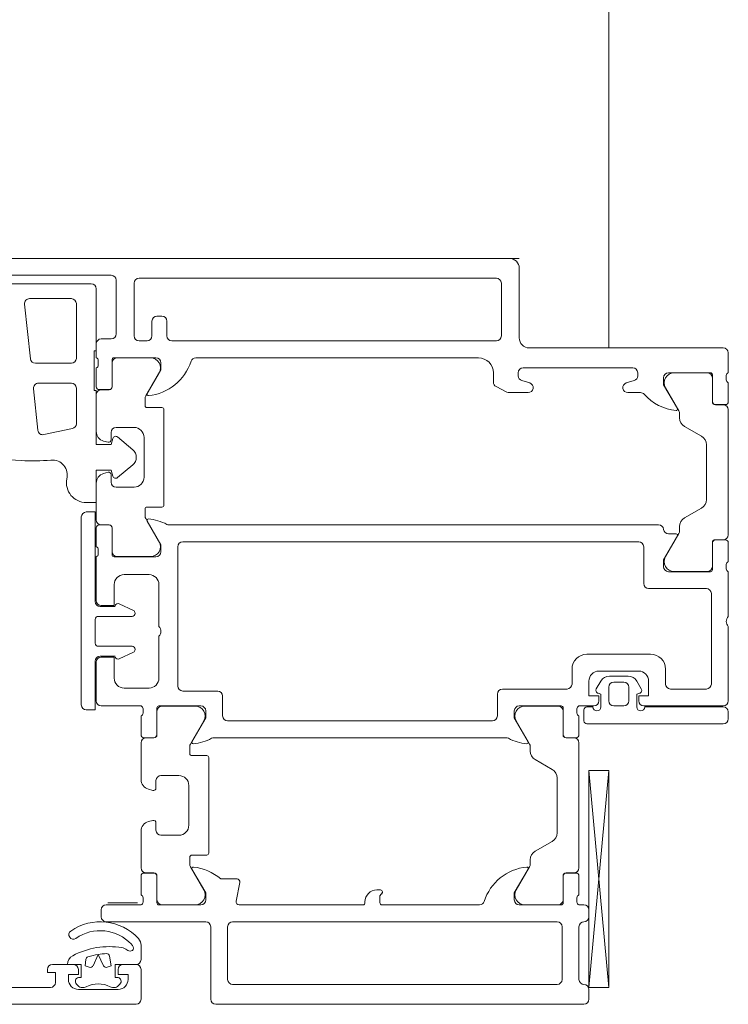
# Model space of a CAD drawing. Header units: centimetres. Extents: x -2424 to 2260, y -130 to 3012.
# Tile 67 of 81: x 483.46 to 490.58, y 1664.13 to 1674.03. Entities that reach past the tile are written whole.
import ezdxf

# ---------------------------------------------------------------- set-up
doc = ezdxf.new("R2010")
doc.units = ezdxf.units.CM
for name, color, linetype, lineweight in [('A-DETL-GENF', 92, 'Continuous', 13), ('A-DOOR', 31, 'Continuous', 13), ('A-GLAZ-CWMG', 51, 'Continuous', 9)]:
    doc.layers.add(name, color=color, linetype=linetype, lineweight=lineweight)

msp = doc.modelspace()

# ---------------------------------------------------------------- linework, layer by layer
at = {"layer": 'A-DETL-GENF', "color": 251, "lineweight": 9}
msp.add_line((339.2768, 1671.6256), (488.4767, 1671.6256), dxfattribs=at)
at = {"layer": 'A-DOOR', "color": 251, "lineweight": 9}
for p, q in [((482.2267, 1671.6256), (488.3767, 1671.6256)), ((488.4767, 1671.5256), (488.4767, 1670.8256)), ((484.3767, 1671.4556), (483.0867, 1671.4556)), ((488.2467, 1671.4256), (484.6567, 1671.4256)), ((483.3267, 1671.3706), (484.1767, 1671.3706)), ((484.4267, 1670.8656), (484.4267, 1671.4056)), ((484.6067, 1671.3756), (484.6067, 1670.8456)), ((488.2967, 1670.8456), (488.2967, 1671.3756)), ((483.9767, 1671.2206), (483.5569, 1671.2206)), ((483.5071, 1671.1653), (483.5649, 1670.6153)), ((484.0267, 1670.6206), (484.0267, 1671.1706)), ((484.8367, 1671.0456), (484.8867, 1671.0456)), ((484.7867, 1670.8456), (484.7867, 1670.9956)), ((484.9367, 1670.9956), (484.9367, 1670.8456)), ((484.2267, 1670.6256), (484.2267, 1670.7656)), ((484.2767, 1670.8156), (484.3767, 1670.8156)), ((484.6567, 1670.7956), (484.7367, 1670.7956)), ((484.9867, 1670.7956), (488.2467, 1670.7956)), ((488.5767, 1670.7256), (490.5267, 1670.7256)), ((484.8267, 1670.6256), (484.4057, 1670.6256)), ((488.0667, 1670.6256), (485.2267, 1670.6256)), ((490.5767, 1670.6756), (490.5767, 1670.4756)), ((483.6147, 1670.5706), (483.9767, 1670.5706)), ((484.2467, 1670.5538), (484.2467, 1670.5973)), ((484.3857, 1670.6056), (484.3857, 1670.3356)), ((484.3867, 1670.3346), (484.3867, 1670.5746)), ((484.4367, 1670.6246), (484.7711, 1670.6246)), ((484.2267, 1670.3356), (484.2267, 1670.5256)), ((484.8577, 1670.4746), (484.7234, 1670.242)), ((488.2167, 1670.3812), (488.2167, 1670.4756)), ((488.4667, 1670.4756), (488.4667, 1670.4454)), ((489.6167, 1670.5256), (488.5167, 1670.5256)), ((489.6667, 1670.4454), (489.6667, 1670.4756)), ((490.3977, 1670.4756), (489.9767, 1670.4756)), ((490.0324, 1670.4746), (490.3667, 1670.4746)), ((490.4177, 1670.1856), (490.4177, 1670.4556)), ((490.5567, 1670.4473), (490.5567, 1670.4038)), ((483.9767, 1670.3706), (483.6462, 1670.3706)), ((488.3532, 1670.281), (488.244, 1670.3366)), ((488.5021, 1670.3976), (488.5814, 1670.3734)), ((489.5521, 1670.3734), (489.6314, 1670.3976)), ((490.4167, 1670.4246), (490.4167, 1670.1846)), ((490.5767, 1670.3756), (490.5767, 1670.1856)), ((483.5965, 1670.3153), (483.6404, 1669.8968)), ((484.0267, 1669.963), (484.0267, 1670.3206)), ((484.2267, 1669.8849), (484.2267, 1670.2546)), ((484.3557, 1670.3056), (484.2567, 1670.3056)), ((484.2767, 1670.3046), (484.3567, 1670.3046)), ((488.5667, 1670.2756), (488.3759, 1670.2756)), ((489.6938, 1670.2756), (489.5667, 1670.2756)), ((490.0801, 1670.092), (489.9458, 1670.3246)), ((484.7167, 1670.217), (484.7167, 1670.1456)), ((490.4467, 1670.1546), (490.5267, 1670.1546)), ((490.5467, 1670.1556), (490.4477, 1670.1556)), ((484.7367, 1670.1256), (484.8867, 1670.1256)), ((484.9067, 1670.1056), (484.9067, 1669.1456)), ((490.0867, 1670.0224), (490.0867, 1670.067)), ((490.5767, 1670.1046), (490.5767, 1668.8466)), ((490.3067, 1669.8377), (490.1367, 1669.9358)), ((483.7006, 1669.8532), (483.9871, 1669.9141)), ((484.3767, 1669.8756), (484.3767, 1669.8006)), ((484.6067, 1669.9256), (484.4267, 1669.9256)), ((484.3453, 1669.7764), (484.3009, 1669.7883)), ((484.4408, 1669.8299), (484.593, 1669.7022)), ((484.7067, 1669.4256), (484.7067, 1669.8256)), ((490.3567, 1669.2001), (490.3567, 1669.7511)), ((484.593, 1669.549), (484.4408, 1669.4213)), ((484.3009, 1669.4628), (484.3453, 1669.4747)), ((484.3767, 1669.4506), (484.3767, 1669.3756)), ((484.2267, 1668.9966), (484.2267, 1669.3662)), ((484.4267, 1669.3256), (484.6067, 1669.3256)), ((484.7167, 1669.1056), (484.7167, 1669.0341)), ((484.8867, 1669.1256), (484.7367, 1669.1256)), ((490.1367, 1669.0153), (490.3067, 1669.1135)), ((484.0767, 1667.1356), (484.0767, 1669.0256)), ((484.2567, 1668.9456), (484.3557, 1668.9456)), ((484.3567, 1668.9466), (484.2767, 1668.9466)), ((484.7234, 1669.0091), (484.8577, 1668.7766)), ((484.9593, 1668.9456), (489.8767, 1668.9456)), ((484.2267, 1668.7256), (484.2267, 1668.9156)), ((484.3857, 1668.9156), (484.3857, 1668.6456)), ((484.3867, 1668.6766), (484.3867, 1668.9166)), ((489.9458, 1668.6266), (490.0801, 1668.8591)), ((489.9762, 1668.8556), (490.0529, 1668.8556)), ((490.0867, 1668.8841), (490.0867, 1668.9287)), ((489.6767, 1668.7756), (485.0967, 1668.7756)), ((490.4167, 1668.7666), (490.4167, 1668.5266)), ((490.4177, 1668.4956), (490.4177, 1668.7656)), ((490.5267, 1668.7966), (490.4467, 1668.7966)), ((490.4477, 1668.7956), (490.5467, 1668.7956)), ((490.5767, 1668.7656), (490.5767, 1668.5756)), ((484.2467, 1668.6538), (484.2467, 1668.6973)), ((485.0467, 1668.7256), (485.0467, 1667.3256)), ((489.7267, 1668.3556), (489.7267, 1668.7256)), ((484.2267, 1668.1856), (484.2267, 1668.6256)), ((484.4057, 1668.6256), (484.8267, 1668.6256)), ((484.7711, 1668.6266), (484.4367, 1668.6266)), ((490.5567, 1668.5473), (490.5567, 1668.5038)), ((489.9767, 1668.4756), (490.3977, 1668.4756)), ((490.3667, 1668.4766), (490.0324, 1668.4766)), ((490.5767, 1668.4756), (490.5767, 1668.0256)), ((484.7567, 1668.4456), (484.5067, 1668.4456)), ((484.8567, 1667.9256), (484.8567, 1668.3456)), ((490.3567, 1668.3056), (489.7767, 1668.3056)), ((490.4067, 1667.3456), (490.4067, 1668.2556)), ((484.4573, 1668.1516), (484.5994, 1668.0854)), ((484.2667, 1668.1256), (484.4167, 1668.1256)), ((484.6167, 1668.0582), (484.6167, 1668.0556)), ((484.2167, 1667.9956), (484.2167, 1667.7556)), ((484.5867, 1668.0256), (484.2467, 1668.0256)), ((490.5767, 1667.9256), (490.5767, 1667.1756)), ((484.8567, 1667.4056), (484.8567, 1667.8256)), ((484.2467, 1667.7256), (484.5867, 1667.7256)), ((484.5994, 1667.6657), (484.4573, 1667.5995)), ((484.6167, 1667.6956), (484.6167, 1667.6929)), ((484.2267, 1667.1756), (484.2267, 1667.5656)), ((484.4167, 1667.6256), (484.2667, 1667.6256)), ((489.1567, 1667.6456), (489.7967, 1667.6456)), ((489.0067, 1667.3456), (489.0067, 1667.4956)), ((489.6767, 1667.4756), (489.2767, 1667.4756)), ((489.9467, 1667.4956), (489.9467, 1667.3456)), ((489.2961, 1667.3756), (489.2508, 1667.297)), ((489.5708, 1667.4256), (489.3827, 1667.4256)), ((489.5267, 1667.3656), (489.4267, 1667.3656)), ((489.7027, 1667.297), (489.6574, 1667.3756)), ((484.5067, 1667.3056), (484.7567, 1667.3056)), ((485.0967, 1667.2756), (485.4467, 1667.2756)), ((488.3067, 1667.2956), (488.9567, 1667.2956)), ((489.3767, 1667.3156), (489.3767, 1667.1756)), ((489.5767, 1667.1756), (489.5767, 1667.3156)), ((489.9967, 1667.2956), (490.3567, 1667.2956)), ((485.4967, 1667.2256), (485.4967, 1667.0256)), ((488.2567, 1667.0256), (488.2567, 1667.2456)), ((484.6767, 1667.1256), (484.2767, 1667.1256)), ((484.6967, 1667.0538), (484.6967, 1667.0973)), ((484.8357, 1667.1056), (484.8357, 1666.8356)), ((484.8367, 1667.0746), (484.8367, 1666.8346)), ((485.2767, 1667.1256), (484.8557, 1667.1256)), ((485.2211, 1667.1246), (484.8867, 1667.1246)), ((488.8977, 1667.1256), (488.4767, 1667.1256)), ((488.5324, 1667.1246), (488.8667, 1667.1246)), ((488.9167, 1667.0746), (488.9167, 1666.8346)), ((488.9177, 1666.8356), (488.9177, 1667.1056)), ((489.0567, 1667.0973), (489.0567, 1667.0538)), ((489.2267, 1667.1256), (489.0767, 1667.1256)), ((489.1267, 1667.0856), (489.1267, 1666.9756)), ((489.2167, 1667.1156), (489.1567, 1667.1156)), ((489.4267, 1667.1256), (489.5267, 1667.1256)), ((490.5267, 1667.1256), (489.7267, 1667.1256)), ((490.5267, 1667.1156), (489.7367, 1667.1156)), ((490.5767, 1666.9956), (490.5767, 1667.0656)), ((484.6767, 1666.8356), (484.6767, 1667.0256)), ((485.1734, 1666.742), (485.3077, 1666.9746)), ((485.5467, 1666.9756), (488.2067, 1666.9756)), ((488.5801, 1666.742), (488.4458, 1666.9746)), ((489.0767, 1667.0256), (489.0767, 1666.8356)), ((489.1567, 1666.9456), (490.5267, 1666.9456)), ((484.8057, 1666.8056), (484.7067, 1666.8056)), ((484.8067, 1666.8046), (484.7267, 1666.8046)), ((488.3442, 1666.8056), (485.4093, 1666.8056)), ((488.9467, 1666.8046), (489.0267, 1666.8046)), ((489.0467, 1666.8056), (488.9477, 1666.8056)), ((484.6767, 1666.7546), (484.6767, 1666.3849)), ((485.1667, 1666.6456), (485.1667, 1666.717)), ((488.5867, 1666.6724), (488.5867, 1666.717)), ((489.0767, 1666.7546), (489.0767, 1665.4966)), ((485.3367, 1666.6256), (485.1867, 1666.6256)), ((485.3567, 1665.6456), (485.3567, 1666.6056)), ((488.8067, 1666.4877), (488.6367, 1666.5858)), ((489.1769, 1666.4766), (489.3768, 1664.2954)), ((484.8267, 1666.3006), (484.8267, 1666.3756)), ((484.8767, 1666.4256), (485.0567, 1666.4256)), ((488.8567, 1665.8501), (488.8567, 1666.4011)), ((484.7509, 1666.2883), (484.7953, 1666.2764)), ((485.1567, 1666.3256), (485.1567, 1665.9256)), ((484.7953, 1665.9747), (484.7509, 1665.9628)), ((484.8267, 1665.8756), (484.8267, 1665.9506)), ((484.6767, 1665.8662), (484.6767, 1665.4966)), ((485.0567, 1665.8256), (484.8767, 1665.8256)), ((488.6367, 1665.6653), (488.8067, 1665.7635)), ((485.1667, 1665.5341), (485.1667, 1665.6056)), ((485.1867, 1665.6256), (485.3367, 1665.6256)), ((488.5867, 1665.5341), (488.5867, 1665.5787)), ((485.3077, 1665.2766), (485.1734, 1665.5091)), ((488.4458, 1665.2766), (488.5801, 1665.5091)), ((484.6767, 1665.2256), (484.6767, 1665.4156)), ((484.7067, 1665.4456), (484.8057, 1665.4456)), ((484.7267, 1665.4466), (484.8067, 1665.4466)), ((484.8357, 1665.4156), (484.8357, 1665.1456)), ((484.8367, 1665.4166), (484.8367, 1665.1766)), ((485.4767, 1665.3856), (485.6409, 1665.3856)), ((488.9167, 1665.4166), (488.9167, 1665.1766)), ((488.9177, 1665.1456), (488.9177, 1665.4156)), ((489.0267, 1665.4466), (488.9467, 1665.4466)), ((488.9477, 1665.4456), (489.0467, 1665.4456)), ((489.0767, 1665.4156), (489.0767, 1665.2256)), ((485.6703, 1665.3498), (485.6337, 1665.1613)), ((484.6967, 1665.1538), (484.6967, 1665.1973)), ((487.0467, 1665.2756), (487.0817, 1665.2756)), ((489.0567, 1665.1973), (489.0567, 1665.1538)), ((484.3267, 1665.1256), (484.6767, 1665.1256)), ((484.6417, 1665.1456), (484.3417, 1665.1456)), ((484.8557, 1665.1256), (485.2767, 1665.1256)), ((484.8867, 1665.1266), (485.2211, 1665.1266)), ((485.6631, 1665.1256), (486.9067, 1665.1256)), ((486.9267, 1665.1456), (486.9267, 1665.1556)), ((487.0967, 1665.1256), (488.0767, 1665.1256)), ((488.4767, 1665.1256), (488.8977, 1665.1256)), ((488.8667, 1665.1266), (488.5324, 1665.1266)), ((489.0767, 1665.1256), (489.1267, 1665.1256)), ((484.2767, 1665.0056), (484.2767, 1665.0756)), ((489.1767, 1665.0756), (489.1767, 1665.0056)), ((485.3267, 1664.9556), (484.3267, 1664.9556)), ((485.3767, 1664.1756), (485.3767, 1664.9056)), ((485.5467, 1664.9056), (485.5467, 1664.3756)), ((488.8567, 1664.9556), (485.5967, 1664.9556)), ((488.9067, 1664.3756), (488.9067, 1664.9056)), ((489.0767, 1664.9056), (489.0767, 1664.3756)), ((483.7867, 1664.5256), (483.9967, 1664.5256)), ((484.4967, 1664.5256), (484.6267, 1664.5256)), ((484.6767, 1664.4756), (484.6767, 1664.1756)), ((482.4767, 1664.2956), (483.7667, 1664.2956)), ((484.0527, 1664.3043), (484.0285, 1664.3285)), ((484.1037, 1664.2956), (484.0739, 1664.2956)), ((484.4196, 1664.2956), (484.3898, 1664.2956)), ((484.465, 1664.3285), (484.4408, 1664.3043)), ((485.5967, 1664.3256), (488.8567, 1664.3256)), ((484.0467, 1664.2756), (484.4467, 1664.2756)), ((489.1767, 1664.2756), (489.1767, 1664.1756)), ((489.1267, 1664.1256), (485.4267, 1664.1256))]:
    msp.add_line(p, q, dxfattribs=at)
at = {"layer": 'A-DOOR', "color": 251, "lineweight": 9, "flags": 128}
for points in [[(484.2267, 1671.3206), (484.2267, 1670.6956), (484.2067, 1670.6956), (484.2067, 1670.2956), (484.2267, 1670.2956), (484.2267, 1669.7556), (484.3767, 1669.7556), (484.3926, 1669.8146)], [(484.7386, 1670.2663), (484.8767, 1670.5056), (484.8767, 1670.5756)], [(489.9267, 1670.4256), (489.9267, 1670.3556), (490.0649, 1670.1163)], [(484.3926, 1669.4365), (484.3767, 1669.4956), (484.2267, 1669.4956), (484.2267, 1669.1706), (484.1267, 1669.1706)], [(484.1267, 1669.0756), (484.2167, 1669.0756), (484.2167, 1668.1756)], [(484.8767, 1668.6756), (484.8767, 1668.7456), (484.7386, 1668.9848)], [(490.0649, 1668.8348), (489.9267, 1668.5956), (489.9267, 1668.5256)], [(484.4067, 1668.3456), (484.4067, 1668.1356), (484.2767, 1668.1356)], [(484.2167, 1667.5756), (484.2167, 1667.0856), (484.1267, 1667.0856)], [(484.2767, 1667.6156), (484.4067, 1667.6156), (484.4067, 1667.4056)], [(489.1767, 1667.3756), (489.1767, 1667.2256), (489.2767, 1667.2256), (489.2767, 1667.1756)], [(489.6767, 1667.1756), (489.6767, 1667.2256), (489.7767, 1667.2256), (489.7767, 1667.3756)], [(489.269, 1667.253), (489.2967, 1667.2456), (489.2967, 1667.1156)], [(489.6567, 1667.1156), (489.6567, 1667.2456), (489.6845, 1667.253)], [(485.1886, 1666.7663), (485.3267, 1667.0056), (485.3267, 1667.0756)], [(488.4267, 1667.0756), (488.4267, 1667.0056), (488.5649, 1666.7663)], [(489.3768, 1666.4766), (489.3768, 1664.2954), (489.1769, 1664.2954), (489.1769, 1666.4766), (489.3768, 1666.4766), (489.1769, 1664.2954)], [(485.3267, 1665.1756), (485.3267, 1665.2456), (485.1886, 1665.4848)], [(488.5649, 1665.4848), (488.4267, 1665.2456), (488.4267, 1665.1756)], [(487.1017, 1665.2556), (487.1017, 1665.2488), (487.0767, 1665.2156), (487.0767, 1665.1456)], [(484.6766, 1664.7191), (484.6766, 1664.7106), (484.6766, 1664.5756)], [(484.6267, 1664.1256), (475.9767, 1664.1256), (475.9767, 1664.4656), (476.0867, 1664.5756), (476.1467, 1664.5756), (476.1467, 1664.4056)], [(484.0467, 1664.3956), (484.0767, 1664.3956), (484.0767, 1664.5256), (483.9367, 1664.5256)], [(484.6267, 1664.5256), (484.4167, 1664.5256), (484.4167, 1664.3956), (484.4467, 1664.3956)], [(483.8167, 1664.3456), (483.8167, 1664.4456), (483.7367, 1664.4456), (483.7367, 1664.4756)], [(484.0467, 1664.4756), (484.0467, 1664.4256), (483.9467, 1664.4256), (483.9467, 1664.3756)], [(484.5467, 1664.3756), (484.5467, 1664.4256), (484.4467, 1664.4256), (484.4467, 1664.4756)]]:
    msp.add_lwpolyline(points, dxfattribs=at)
for points in [[(484.2995, 1664.5136), (484.2467, 1664.6267), (484.194, 1664.5136), (484.2467, 1664.6267)], [(484.3596, 1664.6101), (484.3767, 1664.5126), (484.3369, 1664.4981), (484.3767, 1664.5126)], [(484.1566, 1664.4981), (484.1167, 1664.5126), (484.1223, 1664.5764), (484.1167, 1664.5126)]]:
    msp.add_lwpolyline(points, close=True, dxfattribs=at)
at = {"layer": 'A-DOOR', "color": 251, "lineweight": 9}
for centre, radius, start, end in [((488.3767, 1671.5256), 0.1, 0, 90), ((484.3767, 1671.4056), 0.05, 0, 90), ((484.6567, 1671.3756), 0.05, 90, 180), ((488.2467, 1671.3756), 0.05, 0, 90), ((484.1767, 1671.3206), 0.05, 0, 90), ((483.5569, 1671.1706), 0.05, 90, 186), ((483.9767, 1671.1706), 0.05, 0, 90), ((484.8367, 1670.9956), 0.05, 90, 180), ((484.8867, 1670.9956), 0.05, 0, 90), ((484.3767, 1670.8656), 0.05, 270, 0), ((484.6567, 1670.8456), 0.05, 180, 270), ((484.7367, 1670.8456), 0.05, 270, 0), ((484.9867, 1670.8456), 0.05, 180, 270), ((488.2467, 1670.8456), 0.05, 270, 0), ((488.5767, 1670.8256), 0.1, 180, 270), ((484.2767, 1670.7656), 0.05, 90, 180), ((490.5267, 1670.6756), 0.05, 0, 90), ((484.2167, 1670.5973), 0.03, 0, 70.52878), ((484.4057, 1670.6056), 0.02, 90, 180), ((484.8267, 1670.5756), 0.05, 0, 90), ((485.2267, 1670.5756), 0.05, 90, 162.25158), ((488.0667, 1670.4756), 0.15, 0, 90), ((483.6147, 1670.6206), 0.05, 186, 270), ((483.9767, 1670.6206), 0.05, 270, 0), ((484.2167, 1670.5538), 0.03, 289.47122, 0), ((484.4367, 1670.5746), 0.05, 90, 180), ((484.7029, 1670.7432), 0.5, 275.62258, 342.25158), ((484.7711, 1670.5246), 0.1, 330, 90), ((488.5167, 1670.4756), 0.05, 90, 180), ((488.5167, 1670.4454), 0.05, 180, 253), ((489.6167, 1670.4756), 0.05, 0, 90), ((489.6167, 1670.4454), 0.05, 287, 0), ((489.9767, 1670.4256), 0.05, 90, 180), ((490.0324, 1670.3746), 0.1, 90, 210), ((490.3667, 1670.4246), 0.05, 0, 90), ((490.3977, 1670.4556), 0.02, 0, 90), ((490.5867, 1670.4473), 0.03, 109.47122, 180), ((483.6462, 1670.3206), 0.05, 90, 186), ((483.9767, 1670.3206), 0.05, 0, 90), ((484.2567, 1670.3356), 0.03, 180, 270), ((484.3557, 1670.3356), 0.03, 270, 0), ((484.3567, 1670.3346), 0.03, 270, 0), ((488.2667, 1670.3812), 0.05, 180, 243), ((488.5667, 1670.3256), 0.05, 270, 73), ((489.5667, 1670.3256), 0.05, 107, 270), ((490.5867, 1670.4038), 0.03, 180, 250.52878), ((484.2767, 1670.2546), 0.05, 90, 180), ((484.7667, 1670.217), 0.05, 150, 180), ((484.7506, 1670.2594), 0.0138, 150, 275.62258), ((488.3759, 1670.3256), 0.05, 243, 270), ((489.6938, 1670.2256), 0.05, 41.9139, 90), ((490.1031, 1670.593), 0.5, 221.9139, 264.08012), ((484.7367, 1670.1456), 0.02, 180, 270), ((490.4467, 1670.1846), 0.03, 180, 270), ((490.4477, 1670.1856), 0.03, 180, 270), ((490.5267, 1670.1046), 0.05, 0, 90), ((490.5467, 1670.1856), 0.03, 270, 0), ((484.8867, 1670.1056), 0.02, 0, 90), ((490.0529, 1670.1094), 0.0138, 264.08012, 30), ((490.0367, 1670.067), 0.05, 0, 30), ((483.9767, 1669.963), 0.05, 282, 0), ((490.1867, 1670.0224), 0.1, 180, 240), ((483.6902, 1669.9021), 0.05, 186, 282), ((484.3267, 1669.8849), 0.1, 180, 255), ((484.4267, 1669.8756), 0.05, 90, 180), ((484.4216, 1669.8069), 0.03, 50, 165.00492), ((484.6067, 1669.8256), 0.1, 0, 90), ((490.2567, 1669.7511), 0.1, 0, 60), ((484.3517, 1669.8006), 0.025, 255, 0), ((483.6117, 1672.0878), 2.5, 256.46904, 266.78372), ((484.5287, 1669.6256), 0.1, 310, 50), ((483.5836, 1671.5886), 2, 266.78372, 275.39523), ((483.7858, 1669.4481), 0.15, 344.31126, 95.39523), ((484.3267, 1669.3662), 0.1, 105, 180), ((484.3517, 1669.4506), 0.025, 0, 105), ((484.1267, 1669.3706), 0.2, 169.34959, 270), ((484.4267, 1669.3756), 0.05, 180, 270), ((484.4216, 1669.4442), 0.03, 194.99508, 310), ((484.6067, 1669.4256), 0.1, 270, 0), ((484.8867, 1669.1456), 0.02, 270, 0), ((490.2567, 1669.2001), 0.1, 300, 0), ((484.1267, 1669.0256), 0.05, 90, 180), ((484.7367, 1669.1056), 0.02, 90, 180), ((484.2767, 1668.9966), 0.05, 180, 270), ((484.2567, 1668.9156), 0.03, 90, 180), ((484.3557, 1668.9156), 0.03, 0, 90), ((484.3567, 1668.9166), 0.03, 0, 90), ((484.7667, 1669.0341), 0.05, 180, 210), ((484.7506, 1668.9917), 0.0138, 84.67141, 210), ((484.7054, 1668.5077), 0.5, 62.5097, 84.67141), ((484.9593, 1668.9956), 0.05, 242.5097, 270), ((489.8767, 1668.8956), 0.05, 5.73917, 90), ((490.1867, 1668.9287), 0.1, 120, 180), ((489.9762, 1668.9056), 0.05, 185.73917, 270), ((490.0529, 1668.8417), 0.0138, 330, 90), ((490.0367, 1668.8841), 0.05, 330, 0), ((490.5267, 1668.8466), 0.05, 270, 0), ((484.7711, 1668.7266), 0.1, 270, 30), ((485.0967, 1668.7256), 0.05, 90, 180), ((489.6767, 1668.7256), 0.05, 0, 90), ((490.4467, 1668.7666), 0.03, 90, 180), ((490.4477, 1668.7656), 0.03, 90, 180), ((490.5467, 1668.7656), 0.03, 0, 90), ((484.2167, 1668.6973), 0.03, 0, 70.52878), ((484.2167, 1668.6538), 0.03, 289.47122, 0), ((484.4057, 1668.6456), 0.02, 180, 270), ((484.4367, 1668.6766), 0.05, 180, 270), ((484.8267, 1668.6756), 0.05, 270, 0), ((490.0324, 1668.5766), 0.1, 150, 270), ((490.5867, 1668.5473), 0.03, 109.47122, 180), ((489.9767, 1668.5256), 0.05, 180, 270), ((490.3667, 1668.5266), 0.05, 270, 0), ((490.3977, 1668.4956), 0.02, 270, 0), ((490.5867, 1668.5038), 0.03, 180, 250.52878), ((484.5067, 1668.3456), 0.1, 90, 180), ((484.7567, 1668.3456), 0.1, 0, 90), ((489.7767, 1668.3556), 0.05, 180, 270), ((490.3567, 1668.2556), 0.05, 0, 90), ((484.2667, 1668.1756), 0.05, 180, 270), ((484.2767, 1668.1856), 0.05, 180, 270), ((484.4446, 1668.1245), 0.03, 65, 158.28824), ((484.5867, 1668.0556), 0.03, 270, 0), ((484.5867, 1668.0582), 0.03, 0, 65), ((484.2467, 1667.9956), 0.03, 90, 180), ((490.6292, 1667.9756), 0.0725, 136.39718, 223.60282), ((484.8042, 1667.8756), 0.0725, 316.39718, 43.60282), ((484.2467, 1667.7556), 0.03, 180, 270), ((484.5867, 1667.6956), 0.03, 0, 90), ((484.5867, 1667.6929), 0.03, 295, 0), ((484.2667, 1667.5756), 0.05, 90, 180), ((484.2767, 1667.5656), 0.05, 90, 180), ((484.4446, 1667.6267), 0.03, 201.71176, 295), ((489.1567, 1667.4956), 0.15, 90, 180), ((489.7967, 1667.4956), 0.15, 0, 90), ((489.2767, 1667.3756), 0.1, 90, 180), ((489.6767, 1667.3756), 0.1, 0, 90), ((484.5067, 1667.4056), 0.1, 180, 270), ((484.7567, 1667.4056), 0.1, 270, 0), ((489.3827, 1667.3256), 0.1, 90, 150), ((489.4267, 1667.3156), 0.05, 90, 180), ((489.5267, 1667.3156), 0.05, 0, 90), ((489.5708, 1667.3256), 0.1, 30, 90), ((485.0967, 1667.3256), 0.05, 180, 270), ((485.4467, 1667.2256), 0.05, 0, 90), ((488.3067, 1667.2456), 0.05, 90, 180), ((488.9567, 1667.3456), 0.05, 270, 0), ((489.2767, 1667.282), 0.03, 150, 255), ((489.6767, 1667.282), 0.03, 285, 30), ((489.9967, 1667.3456), 0.05, 180, 270), ((490.3567, 1667.3456), 0.05, 270, 0), ((484.2767, 1667.1756), 0.05, 180, 270), ((489.2267, 1667.1756), 0.05, 270, 0), ((489.4267, 1667.1756), 0.05, 180, 270), ((489.5267, 1667.1756), 0.05, 270, 0), ((489.7267, 1667.1756), 0.05, 180, 270), ((490.5267, 1667.1756), 0.05, 270, 0), ((484.1267, 1667.1356), 0.05, 180, 270), ((484.6667, 1667.0973), 0.03, 0, 70.52878), ((484.8557, 1667.1056), 0.02, 90, 180), ((484.8867, 1667.0746), 0.05, 90, 180), ((485.2211, 1667.0246), 0.1, 330, 90), ((485.2767, 1667.0756), 0.05, 0, 90), ((488.4767, 1667.0756), 0.05, 90, 180), ((488.5324, 1667.0246), 0.1, 90, 210), ((488.8667, 1667.0746), 0.05, 0, 90), ((488.8977, 1667.1056), 0.02, 0, 90), ((489.0867, 1667.0973), 0.03, 109.47122, 180), ((489.1567, 1667.0856), 0.03, 90, 180), ((489.2567, 1667.1156), 0.04, 180, 0), ((489.6967, 1667.1156), 0.04, 180, 0), ((490.5267, 1667.0656), 0.05, 0, 90), ((484.6667, 1667.0538), 0.03, 289.47122, 0), ((485.5467, 1667.0256), 0.05, 180, 270), ((488.2067, 1667.0256), 0.05, 270, 0), ((489.0867, 1667.0538), 0.03, 180, 250.52878), ((489.1567, 1666.9756), 0.03, 180, 270), ((490.5267, 1666.9956), 0.05, 270, 0), ((484.7067, 1666.8356), 0.03, 180, 270), ((484.7267, 1666.7546), 0.05, 90, 180), ((484.8057, 1666.8356), 0.03, 270, 0), ((484.8067, 1666.8346), 0.03, 270, 0), ((485.2006, 1666.7594), 0.0138, 150, 275.32859), ((485.1554, 1667.2435), 0.5, 275.32859, 297.4903), ((485.4093, 1666.7556), 0.05, 90, 117.4903), ((488.3442, 1666.7556), 0.05, 62.5097, 90), ((488.5981, 1667.2435), 0.5, 242.5097, 264.67141), ((488.5529, 1666.7594), 0.0138, 264.67141, 30), ((488.9467, 1666.8346), 0.03, 180, 270), ((488.9477, 1666.8356), 0.03, 180, 270), ((489.0267, 1666.7546), 0.05, 0, 90), ((489.0467, 1666.8356), 0.03, 270, 0), ((485.2167, 1666.717), 0.05, 150, 180), ((488.5367, 1666.717), 0.05, 0, 30), ((488.6867, 1666.6724), 0.1, 180, 240), ((485.1867, 1666.6456), 0.02, 180, 270), ((485.3367, 1666.6056), 0.02, 0, 90), ((488.7567, 1666.4011), 0.1, 0, 60), ((484.7767, 1666.3849), 0.1, 180, 255), ((484.8767, 1666.3756), 0.05, 90, 180), ((485.0567, 1666.3256), 0.1, 0, 90), ((484.8017, 1666.3006), 0.025, 255, 0), ((484.8017, 1665.9506), 0.025, 0, 105), ((484.7767, 1665.8662), 0.1, 105, 180), ((484.8767, 1665.8756), 0.05, 180, 270), ((485.0567, 1665.9256), 0.1, 270, 0), ((488.7567, 1665.8501), 0.1, 300, 0), ((485.1867, 1665.6056), 0.02, 90, 180), ((485.3367, 1665.6456), 0.02, 270, 0), ((488.6867, 1665.5787), 0.1, 120, 180), ((484.7267, 1665.4966), 0.05, 180, 270), ((485.2167, 1665.5341), 0.05, 180, 210), ((485.2006, 1665.4917), 0.0138, 83.85932, 210), ((485.1486, 1665.0083), 0.5, 48.97478, 83.85932), ((488.6006, 1665.0079), 0.5, 95.62258, 162.25158), ((488.5529, 1665.4917), 0.0138, 330, 95.62258), ((488.5367, 1665.5341), 0.05, 330, 0), ((489.0267, 1665.4966), 0.05, 270, 0), ((484.7067, 1665.4156), 0.03, 90, 180), ((484.8057, 1665.4156), 0.03, 0, 90), ((484.8067, 1665.4166), 0.03, 0, 90), ((485.6409, 1665.3556), 0.03, 349, 90), ((488.9467, 1665.4166), 0.03, 90, 180), ((488.9477, 1665.4156), 0.03, 90, 180), ((489.0467, 1665.4156), 0.03, 0, 90), ((484.6667, 1665.1973), 0.03, 0, 70.52878), ((485.2211, 1665.2266), 0.1, 270, 30), ((487.0467, 1665.1556), 0.12, 90, 180), ((487.0817, 1665.2556), 0.02, 0, 90), ((487.0817, 1665.2488), 0.02, 315, 0), ((488.5324, 1665.2266), 0.1, 150, 270), ((489.0867, 1665.1973), 0.03, 109.47122, 180), ((484.3267, 1665.0756), 0.05, 90, 180), ((484.6667, 1665.1538), 0.03, 289.47122, 0), ((484.8557, 1665.1456), 0.02, 180, 270), ((484.8867, 1665.1766), 0.05, 180, 270), ((485.2767, 1665.1756), 0.05, 270, 0), ((485.6631, 1665.1556), 0.03, 169, 270), ((486.9067, 1665.1456), 0.02, 270, 0), ((487.0967, 1665.1456), 0.02, 180, 270), ((488.0767, 1665.1756), 0.05, 270, 342.25158), ((488.4767, 1665.1756), 0.05, 180, 270), ((488.8667, 1665.1766), 0.05, 270, 0), ((488.8977, 1665.1456), 0.02, 270, 0), ((489.0867, 1665.1538), 0.03, 180, 250.52878), ((489.1267, 1665.0756), 0.05, 0, 90), ((484.3267, 1665.0056), 0.05, 180, 270), ((489.1267, 1665.0056), 0.05, 270, 0), ((484.2673, 1664.4368), 0.5187, 42.39007, 124.8585), ((485.3267, 1664.9056), 0.05, 0, 90), ((485.5967, 1664.9056), 0.05, 90, 180), ((488.8567, 1664.9056), 0.05, 0, 90), ((489.1267, 1664.9056), 0.05, 90, 180), ((483.9966, 1664.8256), 0.045, 124.8585, 304.8585), ((484.2673, 1664.4368), 0.4287, 43.16196, 124.8585), ((484.5766, 1664.7191), 0.1, 0, 42.39007), ((484.3592, 1663.9156), 0.79, 80.84576, 117.86418), ((484.469, 1664.5968), 0.1, 49.33981, 80.84576), ((484.5711, 1664.691), 0.03, 282.68916, 26.88929), ((484.4998, 1664.6549), 0.11, 26.88929, 43.16196), ((484.1467, 1664.6966), 0.53, 0, 1.51042), ((484.0367, 1664.5256), 0.1, 117.86418, 180), ((484.1522, 1664.5738), 0.03, 107.45979, 175), ((484.1522, 1664.5738), 0.03, 107.45979, 175), ((484.3592, 1663.9156), 0.72, 98.98852, 107.45979), ((484.3592, 1663.9156), 0.72, 98.98852, 107.45979), ((484.3592, 1663.9156), 0.72, 92.42816, 98.98852), ((484.3592, 1663.9156), 0.72, 92.42816, 98.98852), ((484.33, 1664.6049), 0.03, 10, 92.42816), ((484.33, 1664.6049), 0.03, 10, 92.42816), ((484.5667, 1664.7106), 0.05, 229.33981, 282.68916), ((483.7867, 1664.4756), 0.05, 90, 180), ((483.9967, 1664.4756), 0.05, 0, 90), ((484.1668, 1664.5263), 0.03, 250, 335), ((484.1668, 1664.5263), 0.03, 250, 335), ((484.3267, 1664.5263), 0.03, 205, 290), ((484.3267, 1664.5263), 0.03, 205, 290), ((484.4967, 1664.4756), 0.05, 90, 180), ((484.6267, 1664.5756), 0.05, 270, 0), ((484.6267, 1664.4756), 0.05, 0, 90), ((484.0567, 1664.3568), 0.04, 104.47751, 225), ((484.4367, 1664.3568), 0.04, 315, 75.52249), ((483.7667, 1664.3456), 0.05, 270, 0), ((484.0467, 1664.3756), 0.1, 180, 270), ((484.0739, 1664.3256), 0.03, 225, 270), ((484.1037, 1664.3456), 0.05, 270, 297.48933), ((484.2467, 1664.0706), 0.26, 62.51067, 117.48933), ((484.3898, 1664.3456), 0.05, 242.51067, 270), ((484.4196, 1664.3256), 0.03, 270, 315), ((484.4467, 1664.3756), 0.1, 270, 0), ((485.5967, 1664.3756), 0.05, 180, 270), ((488.8567, 1664.3756), 0.05, 270, 0), ((489.1267, 1664.3756), 0.05, 180, 270), ((489.1267, 1664.2756), 0.05, 0, 90), ((484.6267, 1664.1756), 0.05, 270, 0), ((485.4267, 1664.1756), 0.05, 180, 270), ((489.1267, 1664.1756), 0.05, 270, 0)]:
    msp.add_arc(centre, radius, start, end, dxfattribs=at)
at = {"layer": 'A-GLAZ-CWMG', "color": 251, "lineweight": 9}
msp.add_line((489.3768, 1670.7256), (489.3768, 1674.5256), dxfattribs=at)

doc.saveas('drawing.dxf')
